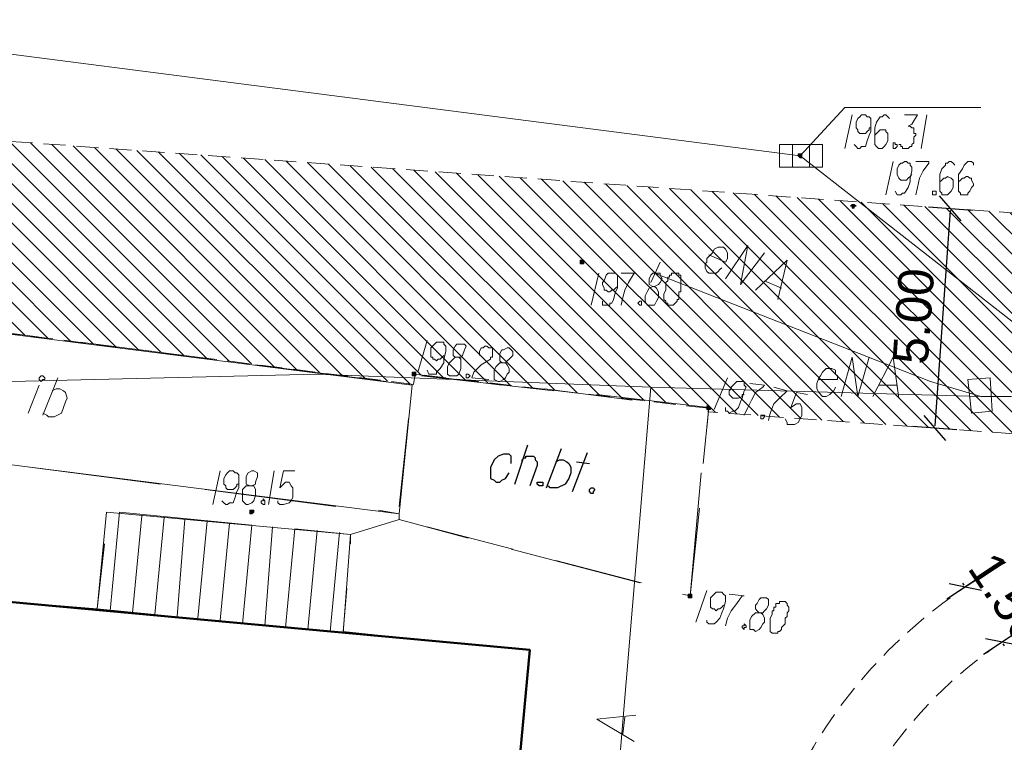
# Model space of a CAD drawing. Header units: metres. Extents: x 7431553 to 7432401, y 5544342 to 5544539.
# Tile 23 of 180: x 7432119 to 7432141, y 5544404 to 5544420. Entities that reach past the tile are written whole.
import ezdxf

# ---------------------------------------------------------------- set-up
doc = ezdxf.new("R2010")
doc.units = ezdxf.units.M
doc.header["$MEASUREMENT"] = 0
doc.linetypes.add('BG-PR90-PB-PZT-PZT01_2026_04_14$0$( Dashed )', pattern=[0.75, 0.5, -0.25])
for name, color, linetype, lineweight in [('BG-PR90-PB-PZT-PZT01_2026_04_14$0$D_obrzeze_5cm', 200, 'Continuous', 13), ('BG-PR90-PB-PZT-PZT01_2026_04_14$0$MAPA DCP', 7, 'Continuous', 0), ('PRIMETECH_XREF', 7, 'Continuous', 5)]:
    doc.layers.add(name, color=color, linetype=linetype, lineweight=lineweight)
doc.layers.add('BG-PR90-PB-PZT-PZT01_2026_04_14$0$Z-wymiarowanie', color=43, linetype='Continuous')
doc.layers.add('BG-PR90-PB-PZT-PZT01_2026_04_14$0$Z_szraf drogi', color=251, linetype='Continuous')
doc.styles.add('BG-PR90-PB-PZT-PZT01_2026_04_14$0$Arial', font='arial.ttf')
doc.dimstyles.new('BG-PR90-PB-PZT-PZT01_2026_04_14$0$1-500', dxfattribs={"dimtxt": 0.8, "dimasz": 0.05, "dimexe": 0.009, "dimexo": 0.003125, "dimgap": 0.25, "dimtad": 1, "dimzin": 0, "dimdsep": 46, "dimtxsty": 'BG-PR90-PB-PZT-PZT01_2026_04_14$0$Arial', "dimblk1": 'BG-PR90-PB-PZT-PZT01_2026_04_14$0$ST', "dimblk2": 'BG-PR90-PB-PZT-PZT01_2026_04_14$0$ST', "dimsah": 1, "dimcen": 0, "dimse1": 1, "dimse2": 1, "dimclrd": 256, "dimclre": 256, "dimclrt": 256, "dimadec": 0, "dimazin": 0, "dimtfac": 1, "dimtdec": 0, "dimtix": 1, "dimtofl": 0, "dimtmove": 2, "dimatfit": 3, "dimldrblk": 'BG-PR90-PB-PZT-PZT01_2026_04_14$0$ST', "dimfxl": 1, "dimtolj": 1, "dimtzin": 0, "dimlwd": -1, "dimlwe": -1, "dimarcsym": 0})

# ---------------------------------------------------------------- blocks, each defined once
blk = doc.blocks.new('BG-PR90-PB-PZT-PZT01_2026_04_14$0$Naddrwiną2025_v2klauzulap')
at = {"layer": 'BG-PR90-PB-PZT-PZT01_2026_04_14$0$MAPA DCP', "linetype": 'Continuous', "lineweight": 0, "transparency": 33554559}
for points in [[(7431746.334, 5544551.944), (7431746.334, 5544551.944), (7431746.334, 5544551.986), (7431746.376, 5544551.986), (7431746.376, 5544551.986), (7431746.376, 5544551.986), (7431746.376, 5544552.028), (7431746.376, 5544552.028), (7431746.376, 5544552.028), (7431746.376, 5544552.028), (7431746.334, 5544552.028), (7431746.334, 5544552.071), (7431746.334, 5544552.071), (7431746.334, 5544552.071), (7431746.292, 5544552.028), (7431746.292, 5544552.028), (7431746.292, 5544552.028), (7431746.292, 5544552.028), (7431746.292, 5544552.028), (7431746.292, 5544551.986), (7431746.292, 5544551.986), (7431746.292, 5544551.986), (7431746.292, 5544551.986)], [(7431750.906, 5544548.684), (7431750.948, 5544548.684), (7431750.948, 5544548.684), (7431750.948, 5544548.684), (7431750.948, 5544548.684), (7431750.948, 5544548.684), (7431750.948, 5544548.726), (7431750.948, 5544548.726), (7431750.948, 5544548.726), (7431750.948, 5544548.726), (7431750.948, 5544548.726), (7431750.948, 5544548.769), (7431750.906, 5544548.769), (7431750.906, 5544548.769), (7431750.906, 5544548.726), (7431750.906, 5544548.726), (7431750.864, 5544548.726), (7431750.864, 5544548.726), (7431750.864, 5544548.726), (7431750.864, 5544548.684), (7431750.864, 5544548.684)], [(7431755.182, 5544548.261), (7431755.182, 5544548.261), (7431755.224, 5544548.261), (7431755.224, 5544548.261), (7431755.224, 5544548.303), (7431755.224, 5544548.303), (7431755.224, 5544548.303), (7431755.224, 5544548.303), (7431755.224, 5544548.345), (7431755.224, 5544548.345), (7431755.224, 5544548.345), (7431755.182, 5544548.345), (7431755.182, 5544548.345), (7431755.182, 5544548.345), (7431755.139, 5544548.345), (7431755.139, 5544548.345), (7431755.139, 5544548.345), (7431755.139, 5544548.303), (7431755.139, 5544548.303), (7431755.139, 5544548.303), (7431755.139, 5544548.303), (7431755.139, 5544548.261), (7431755.139, 5544548.261)], [(7431747.604, 5544545.805), (7431747.646, 5544545.805), (7431747.646, 5544545.805), (7431747.646, 5544545.805), (7431747.646, 5544545.805), (7431747.646, 5544545.848), (7431747.646, 5544545.848), (7431747.646, 5544545.848), (7431747.646, 5544545.89), (7431747.646, 5544545.89), (7431747.646, 5544545.89), (7431747.646, 5544545.89), (7431747.604, 5544545.89), (7431747.604, 5544545.89), (7431747.604, 5544545.89), (7431747.604, 5544545.89), (7431747.562, 5544545.89), (7431747.562, 5544545.848), (7431747.562, 5544545.848), (7431747.562, 5544545.848), (7431747.562, 5544545.805)], [(7431750.144, 5544541.995), (7431750.144, 5544541.995), (7431750.186, 5544541.995), (7431750.186, 5544541.995), (7431750.186, 5544542.038), (7431750.186, 5544542.038), (7431750.186, 5544542.038), (7431750.186, 5544542.08), (7431750.186, 5544542.08), (7431750.186, 5544542.08), (7431750.186, 5544542.08), (7431750.144, 5544542.08), (7431750.144, 5544542.08), (7431750.144, 5544542.08), (7431750.144, 5544542.08), (7431750.102, 5544542.08), (7431750.102, 5544542.08), (7431750.102, 5544542.08), (7431750.102, 5544542.038), (7431750.102, 5544542.038), (7431750.102, 5544542.038), (7431750.102, 5544541.995)], [(7431753.277, 5544538.312), (7431753.277, 5544538.312), (7431753.277, 5544538.312), (7431753.319, 5544538.312), (7431753.319, 5544538.312), (7431753.319, 5544538.312), (7431753.319, 5544538.355), (7431753.319, 5544538.355), (7431753.319, 5544538.355), (7431753.319, 5544538.355), (7431753.277, 5544538.397), (7431753.277, 5544538.397), (7431753.277, 5544538.397), (7431753.277, 5544538.397), (7431753.234, 5544538.397), (7431753.234, 5544538.355), (7431753.234, 5544538.355), (7431753.234, 5544538.355), (7431753.234, 5544538.355), (7431753.234, 5544538.312), (7431753.234, 5544538.312), (7431753.234, 5544538.312), (7431753.234, 5544538.312)]]:
    blk.add_hatch(color=256, dxfattribs=at).paths.add_polyline_path(points)
at = {"layer": 'BG-PR90-PB-PZT-PZT01_2026_04_14$0$MAPA DCP', "linetype": 'Continuous', "lineweight": 0, "true_color": 0x9a3300, "transparency": 33554559}
blk.add_hatch(color=24, dxfattribs=at).paths.add_polyline_path([(7431745.191, 5544550.758), (7431745.191, 5544550.758), (7431745.191, 5544550.758), (7431745.233, 5544550.801), (7431745.233, 5544550.801), (7431745.233, 5544550.801), (7431745.233, 5544550.801), (7431745.233, 5544550.843), (7431745.233, 5544550.843), (7431745.233, 5544550.843), (7431745.191, 5544550.843), (7431745.191, 5544550.843), (7431745.191, 5544550.843), (7431745.149, 5544550.843), (7431745.149, 5544550.843), (7431745.149, 5544550.843), (7431745.149, 5544550.843), (7431745.149, 5544550.843), (7431745.149, 5544550.801), (7431745.149, 5544550.801), (7431745.149, 5544550.801), (7431745.149, 5544550.801), (7431745.149, 5544550.758), (7431745.149, 5544550.758), (7431745.149, 5544550.758)])
at = {"layer": 'BG-PR90-PB-PZT-PZT01_2026_04_14$0$MAPA DCP', "color": 1, "linetype": 'Continuous', "lineweight": 18, "transparency": 33554687}
for points in [[(7431750.652, 5544554.907), (7431750.652, 5544555.584), (7431749.17, 5544567.48), (7431749.551, 5544573.576)], [(7431750.652, 5544554.907), (7431750.313, 5544553.764), (7431747.858, 5544547.499)], [(7431750.44, 5544547.414), (7431750.652, 5544554.907)], [(7431750.652, 5544552.452), (7431749.763, 5544552.917), (7431750.694, 5544553.044)], [(7431750.398, 5544552.579), (7431750.398, 5544553.002)], [(7431750.652, 5544551.732), (7431749.763, 5544551.986), (7431750.652, 5544552.113), (7431749.763, 5544552.367)], [(7431750.271, 5544551.224), (7431750.271, 5544551.647), (7431750.186, 5544551.647), (7431750.144, 5544551.605), (7431750.059, 5544551.605), (7431750.017, 5544551.52), (7431750.017, 5544551.478), (7431750.017, 5544551.393), (7431750.059, 5544551.351), (7431750.102, 5544551.309), (7431750.186, 5544551.266), (7431750.229, 5544551.224), (7431750.356, 5544551.182), (7431750.44, 5544551.182), (7431750.483, 5544551.182), (7431750.567, 5544551.224), (7431750.652, 5544551.309), (7431750.652, 5544551.351), (7431750.652, 5544551.393), (7431750.61, 5544551.478), (7431750.567, 5544551.52), (7431750.525, 5544551.563), (7431750.44, 5544551.605)], [(7431748.239, 5544549.785), (7431747.562, 5544550.504), (7431748.451, 5544550.293)], [(7431748.027, 5544549.996), (7431748.197, 5544550.377)], [(7431747.985, 5544549.107), (7431747.223, 5544549.615), (7431748.112, 5544549.446), (7431747.392, 5544549.996)], [(7431747.435, 5544548.726), (7431747.604, 5544549.107), (7431747.519, 5544549.15), (7431747.392, 5544549.15), (7431747.308, 5544549.107), (7431747.265, 5544549.065), (7431747.265, 5544549.023), (7431747.265, 5544548.938), (7431747.308, 5544548.853), (7431747.392, 5544548.811), (7431747.435, 5544548.769), (7431747.519, 5544548.684), (7431747.604, 5544548.684), (7431747.646, 5544548.642), (7431747.731, 5544548.642), (7431747.816, 5544548.684), (7431747.858, 5544548.726), (7431747.858, 5544548.769), (7431747.858, 5544548.896), (7431747.816, 5544548.938), (7431747.773, 5544548.98), (7431747.731, 5544549.023)], [(7431763.606, 5544511.304), (7431750.483, 5544525.951), (7431750.144, 5544539.836), (7431750.44, 5544547.414)], [(7431750.44, 5544547.414), (7431767.077, 5544546.017), (7431766.569, 5544543.689)], [(7431758.484, 5544547.033), (7431757.976, 5544546.186), (7431757.891, 5544547.075)], [(7431758.314, 5544546.779), (7431757.933, 5544546.821)]]:
    blk.add_lwpolyline(points, dxfattribs=at)
at = {"layer": 'BG-PR90-PB-PZT-PZT01_2026_04_14$0$MAPA DCP', "color": 24, "linetype": 'Continuous', "lineweight": 18, "true_color": 0x9a3300, "transparency": 33554687}
for points in [[(7431751.88, 5544571.121), (7431751.837, 5544559.31), (7431745.191, 5544550.801), (7431741.127, 5544519.305)], [(7431745.191, 5544550.801), (7431744.09, 5544551.817), (7431744.09, 5544554.907)], [(7431745.445, 5544551.012), (7431744.937, 5544551.012)], [(7431745.445, 5544550.631), (7431744.937, 5544550.631)]]:
    blk.add_lwpolyline(points, dxfattribs=at)
at = {"layer": 'BG-PR90-PB-PZT-PZT01_2026_04_14$0$MAPA DCP', "color": 1, "linetype": 'Continuous', "lineweight": 18, "transparency": 33554687}
blk.add_lwpolyline([(7431751.033, 5544554.695), (7431750.271, 5544554.611), (7431750.229, 5544555.119), (7431750.991, 5544555.161)], close=True, dxfattribs=at)
at = {"layer": 'BG-PR90-PB-PZT-PZT01_2026_04_14$0$MAPA DCP', "linetype": 'Continuous', "lineweight": 9, "transparency": 33554687}
for points in [[(7431745.403, 5544554.738), (7431745.36, 5544554.738), (7431745.318, 5544554.695), (7431745.318, 5544554.611), (7431745.36, 5544554.568), (7431745.403, 5544554.526), (7431745.487, 5544554.484), (7431745.614, 5544554.399), (7431745.699, 5544554.399), (7431745.868, 5544554.399), (7431745.953, 5544554.399), (7431745.995, 5544554.399), (7431746.038, 5544554.441), (7431746.08, 5544554.441), (7431746.08, 5544554.484), (7431746.08, 5544554.568), (7431746.08, 5544554.611), (7431746.038, 5544554.611), (7431745.995, 5544554.653), (7431745.911, 5544554.695), (7431745.868, 5544554.738), (7431745.826, 5544554.738), (7431745.741, 5544554.695), (7431745.699, 5544554.695), (7431745.699, 5544554.653), (7431745.657, 5544554.611), (7431745.657, 5544554.568), (7431745.699, 5544554.526), (7431745.699, 5544554.484), (7431745.741, 5544554.441), (7431745.784, 5544554.399)], [(7431745.403, 5544554.314), (7431745.36, 5544554.272), (7431745.318, 5544554.23), (7431745.318, 5544554.187), (7431745.36, 5544554.145), (7431745.36, 5544554.103), (7431745.403, 5544554.103), (7431745.487, 5544554.018), (7431745.614, 5544553.976), (7431745.699, 5544553.976), (7431745.868, 5544553.976), (7431745.953, 5544553.976), (7431745.995, 5544553.976), (7431746.038, 5544554.018), (7431746.08, 5544554.018), (7431746.08, 5544554.06), (7431746.08, 5544554.103), (7431746.08, 5544554.145), (7431746.038, 5544554.187), (7431745.995, 5544554.23), (7431745.911, 5544554.272), (7431745.868, 5544554.272), (7431745.826, 5544554.272), (7431745.741, 5544554.272), (7431745.699, 5544554.23), (7431745.657, 5544554.145), (7431745.699, 5544554.103), (7431745.699, 5544554.06), (7431745.741, 5544554.018), (7431745.784, 5544553.976)], [(7431745.318, 5544553.425), (7431745.318, 5544553.722), (7431745.36, 5544553.722), (7431745.53, 5544553.595), (7431745.699, 5544553.51), (7431745.911, 5544553.468), (7431746.08, 5544553.425)], [(7431745.995, 5544552.96), (7431746.08, 5544553.002), (7431746.08, 5544553.087), (7431746.038, 5544553.129), (7431746.038, 5544553.171), (7431745.911, 5544553.256), (7431745.784, 5544553.298), (7431745.699, 5544553.298), (7431745.53, 5544553.341), (7431745.445, 5544553.341), (7431745.403, 5544553.298), (7431745.36, 5544553.298), (7431745.36, 5544553.256), (7431745.318, 5544553.214), (7431745.318, 5544553.171), (7431745.36, 5544553.129), (7431745.36, 5544553.087), (7431745.403, 5544553.044), (7431745.487, 5544553.002), (7431745.572, 5544553.002), (7431745.614, 5544553.002), (7431745.699, 5544553.044), (7431745.741, 5544553.087), (7431745.741, 5544553.129), (7431745.741, 5544553.171), (7431745.741, 5544553.214), (7431745.699, 5544553.256), (7431745.657, 5544553.298), (7431745.614, 5544553.341)], [(7431745.318, 5544552.917), (7431746.08, 5544552.748)], [(7431750.61, 5544550.97), (7431750.567, 5544550.716), (7431750.906, 5544550.589), (7431750.821, 5544550.716), (7431750.821, 5544550.801), (7431750.906, 5544550.843), (7431750.948, 5544550.843), (7431751.075, 5544550.843), (7431751.16, 5544550.801), (7431751.245, 5544550.758), (7431751.287, 5544550.674), (7431751.287, 5544550.589), (7431751.287, 5544550.504), (7431751.245, 5544550.504), (7431751.16, 5544550.462)], [(7431750.44, 5544550.208), (7431750.525, 5544550.504), (7431750.694, 5544550.335), (7431750.821, 5544550.208), (7431751.033, 5544550.123), (7431751.202, 5544550.081)], [(7431755.563, 5544549.869), (7431755.563, 5544549.954), (7431755.52, 5544549.996), (7431755.478, 5544550.039), (7431755.393, 5544550.081), (7431755.309, 5544550.081), (7431755.266, 5544550.081), (7431755.224, 5544550.039), (7431755.224, 5544549.996), (7431755.224, 5544549.912), (7431755.266, 5544549.869), (7431755.351, 5544549.827), (7431755.393, 5544549.785), (7431755.478, 5544549.785), (7431755.52, 5544549.827), (7431755.563, 5544549.869), (7431755.563, 5544549.785), (7431755.647, 5544549.7), (7431755.732, 5544549.658), (7431755.859, 5544549.658), (7431755.944, 5544549.658), (7431755.944, 5544549.742), (7431755.986, 5544549.785), (7431755.944, 5544549.869), (7431755.901, 5544549.912), (7431755.817, 5544549.954), (7431755.774, 5544549.996), (7431755.69, 5544549.996), (7431755.605, 5544549.954), (7431755.563, 5544549.912)], [(7431750.356, 5544549.658), (7431750.398, 5544549.996), (7431750.44, 5544549.954), (7431750.567, 5544549.785), (7431750.737, 5544549.7), (7431750.906, 5544549.615), (7431751.075, 5544549.531)], [(7431750.906, 5544549.107), (7431750.991, 5544549.107), (7431750.991, 5544549.15), (7431751.033, 5544549.192), (7431750.991, 5544549.277), (7431750.991, 5544549.319), (7431750.906, 5544549.404), (7431750.779, 5544549.446), (7431750.694, 5544549.488), (7431750.525, 5544549.531), (7431750.44, 5544549.573), (7431750.398, 5544549.531), (7431750.356, 5544549.531), (7431750.313, 5544549.531), (7431750.313, 5544549.488), (7431750.313, 5544549.446), (7431750.313, 5544549.361), (7431750.356, 5544549.319), (7431750.44, 5544549.234), (7431750.483, 5544549.234), (7431750.525, 5544549.192), (7431750.61, 5544549.192), (7431750.652, 5544549.234), (7431750.694, 5544549.277), (7431750.694, 5544549.319), (7431750.694, 5544549.361), (7431750.694, 5544549.404), (7431750.652, 5544549.488), (7431750.61, 5544549.488), (7431750.61, 5544549.531)], [(7431755.139, 5544549.192), (7431755.182, 5544549.531), (7431755.182, 5544549.488), (7431755.351, 5544549.361), (7431755.52, 5544549.234), (7431755.69, 5544549.15), (7431755.859, 5544549.107)], [(7431750.229, 5544549.15), (7431750.948, 5544548.853)], [(7431755.732, 5544548.684), (7431755.774, 5544548.684), (7431755.817, 5544548.726), (7431755.817, 5544548.853), (7431755.774, 5544548.896), (7431755.69, 5544548.98), (7431755.563, 5544549.023), (7431755.478, 5544549.065), (7431755.309, 5544549.107), (7431755.224, 5544549.107), (7431755.182, 5544549.107), (7431755.139, 5544549.065), (7431755.097, 5544549.023), (7431755.097, 5544548.98), (7431755.097, 5544548.938), (7431755.097, 5544548.896), (7431755.139, 5544548.853), (7431755.224, 5544548.769), (7431755.309, 5544548.769), (7431755.351, 5544548.769), (7431755.393, 5544548.769), (7431755.436, 5544548.769), (7431755.478, 5544548.811), (7431755.478, 5544548.853), (7431755.52, 5544548.896), (7431755.478, 5544548.938), (7431755.478, 5544548.98), (7431755.436, 5544549.023), (7431755.393, 5544549.065)], [(7431755.055, 5544548.684), (7431755.774, 5544548.43)], [(7431748.154, 5544547.456), (7431748.154, 5544547.499), (7431748.112, 5544547.583), (7431748.07, 5544547.626), (7431747.985, 5544547.668), (7431747.9, 5544547.626), (7431747.858, 5544547.626), (7431747.858, 5544547.541), (7431747.858, 5544547.499), (7431747.858, 5544547.456), (7431747.9, 5544547.414), (7431747.985, 5544547.372), (7431748.027, 5544547.372), (7431748.112, 5544547.372), (7431748.154, 5544547.456), (7431748.197, 5544547.372), (7431748.281, 5544547.329), (7431748.366, 5544547.287), (7431748.408, 5544547.287), (7431748.493, 5544547.287), (7431748.578, 5544547.329), (7431748.578, 5544547.372), (7431748.578, 5544547.414), (7431748.578, 5544547.499), (7431748.493, 5544547.541), (7431748.408, 5544547.583), (7431748.366, 5544547.583), (7431748.281, 5544547.583), (7431748.197, 5544547.541), (7431748.154, 5544547.499)], [(7431747.858, 5544546.737), (7431747.858, 5544547.075), (7431747.858, 5544547.033), (7431748.07, 5544546.906), (7431748.239, 5544546.821), (7431748.408, 5544546.779), (7431748.578, 5544546.737)], [(7431748.493, 5544546.313), (7431748.578, 5544546.313), (7431748.578, 5544546.483), (7431748.535, 5544546.483), (7431748.535, 5544546.525), (7431748.451, 5544546.567), (7431748.281, 5544546.61), (7431748.197, 5544546.652), (7431748.027, 5544546.652), (7431747.943, 5544546.652), (7431747.9, 5544546.652), (7431747.858, 5544546.61), (7431747.858, 5544546.567), (7431747.858, 5544546.483), (7431747.858, 5544546.44), (7431747.9, 5544546.398), (7431748.027, 5544546.356), (7431748.07, 5544546.313), (7431748.112, 5544546.313), (7431748.197, 5544546.356), (7431748.239, 5544546.356), (7431748.239, 5544546.398), (7431748.281, 5544546.44), (7431748.281, 5544546.483), (7431748.239, 5544546.525), (7431748.239, 5544546.567), (7431748.197, 5544546.61), (7431748.154, 5544546.652), (7431748.112, 5544546.652)], [(7431747.858, 5544546.229), (7431748.578, 5544546.059)], [(7431749.89, 5544544.027), (7431749.89, 5544544.112), (7431749.848, 5544544.154), (7431749.805, 5544544.197), (7431749.721, 5544544.281), (7431749.636, 5544544.281), (7431749.594, 5544544.239), (7431749.551, 5544544.197), (7431749.551, 5544544.154), (7431749.594, 5544544.07), (7431749.594, 5544544.027), (7431749.678, 5544543.985), (7431749.721, 5544543.985), (7431749.805, 5544543.985), (7431749.848, 5544543.985), (7431749.89, 5544544.027), (7431749.89, 5544543.985), (7431749.975, 5544543.9), (7431750.059, 5544543.858), (7431750.102, 5544543.858), (7431750.186, 5544543.858), (7431750.271, 5544543.858), (7431750.313, 5544543.943), (7431750.313, 5544543.985), (7431750.271, 5544544.07), (7431750.229, 5544544.112), (7431750.144, 5544544.154), (7431750.102, 5544544.197), (7431750.017, 5544544.197), (7431749.932, 5544544.154), (7431749.89, 5544544.112)], [(7431749.721, 5544543.519), (7431749.636, 5544543.519), (7431749.551, 5544543.562), (7431749.551, 5544543.604), (7431749.509, 5544543.646), (7431749.509, 5544543.689), (7431749.551, 5544543.731), (7431749.551, 5544543.773), (7431749.551, 5544543.816), (7431749.594, 5544543.816), (7431749.636, 5544543.816), (7431749.678, 5544543.816), (7431749.721, 5544543.816), (7431749.763, 5544543.816), (7431749.763, 5544543.773), (7431749.805, 5544543.773), (7431749.932, 5544543.562), (7431750.102, 5544543.392), (7431750.229, 5544543.35), (7431750.271, 5544543.731)], [(7431749.763, 5544542.969), (7431749.763, 5544543.096), (7431749.721, 5544543.138), (7431749.594, 5544543.181), (7431749.509, 5544543.223), (7431749.467, 5544543.181), (7431749.467, 5544543.138), (7431749.467, 5544543.096), (7431749.467, 5544543.011), (7431749.509, 5544542.969), (7431749.594, 5544542.927), (7431749.678, 5544542.927), (7431749.721, 5544542.927), (7431749.763, 5544542.969), (7431749.805, 5544542.927), (7431749.89, 5544542.842), (7431749.975, 5544542.8), (7431750.102, 5544542.8), (7431750.144, 5544542.8), (7431750.186, 5544542.842), (7431750.186, 5544542.927), (7431750.186, 5544543.011), (7431750.144, 5544543.054), (7431750.017, 5544543.096), (7431749.975, 5544543.096), (7431749.89, 5544543.096), (7431749.805, 5544543.096), (7431749.763, 5544543.054)], [(7431750.059, 5544542.334), (7431750.144, 5544542.376), (7431750.144, 5544542.546), (7431750.102, 5544542.546), (7431750.017, 5544542.63), (7431749.89, 5544542.715), (7431749.805, 5544542.715), (7431749.636, 5544542.757), (7431749.551, 5544542.757), (7431749.509, 5544542.757), (7431749.467, 5544542.715), (7431749.424, 5544542.715), (7431749.424, 5544542.673), (7431749.424, 5544542.63), (7431749.424, 5544542.588), (7431749.424, 5544542.546), (7431749.467, 5544542.503), (7431749.551, 5544542.419), (7431749.636, 5544542.419), (7431749.678, 5544542.419), (7431749.763, 5544542.419), (7431749.763, 5544542.461), (7431749.805, 5544542.461), (7431749.805, 5544542.503), (7431749.848, 5544542.546), (7431749.805, 5544542.588), (7431749.805, 5544542.63), (7431749.763, 5544542.673), (7431749.721, 5544542.715)], [(7431749.382, 5544542.334), (7431750.102, 5544542.122)], [(7431752.345, 5544539.328), (7431752.345, 5544539.074), (7431752.726, 5544538.99), (7431752.599, 5544539.117), (7431752.599, 5544539.201), (7431752.684, 5544539.244), (7431752.726, 5544539.286), (7431752.811, 5544539.286), (7431752.938, 5544539.286), (7431753.023, 5544539.244), (7431753.065, 5544539.201), (7431753.107, 5544539.074), (7431753.107, 5544538.99), (7431753.065, 5544538.947), (7431753.023, 5544538.947)], [(7431752.345, 5544538.863), (7431753.107, 5544538.736)], [(7431752.684, 5544538.312), (7431752.684, 5544538.355), (7431752.642, 5544538.439), (7431752.599, 5544538.439), (7431752.472, 5544538.482), (7431752.388, 5544538.482), (7431752.345, 5544538.397), (7431752.345, 5544538.355), (7431752.388, 5544538.27), (7431752.472, 5544538.228), (7431752.515, 5544538.228), (7431752.599, 5544538.228), (7431752.642, 5544538.228), (7431752.684, 5544538.312), (7431752.684, 5544538.228), (7431752.769, 5544538.143), (7431752.896, 5544538.143), (7431753.023, 5544538.143), (7431753.065, 5544538.185), (7431753.107, 5544538.228), (7431753.107, 5544538.27), (7431753.065, 5544538.355), (7431753.023, 5544538.397), (7431752.896, 5544538.439), (7431752.769, 5544538.439), (7431752.684, 5544538.397), (7431752.684, 5544538.355)], [(7431753.023, 5544537.677), (7431753.065, 5544537.72), (7431753.107, 5544537.762), (7431753.107, 5544537.804), (7431753.065, 5544537.847), (7431753.065, 5544537.889), (7431753.065, 5544537.931), (7431752.938, 5544537.974), (7431752.811, 5544538.016), (7431752.726, 5544538.058), (7431752.557, 5544538.058), (7431752.472, 5544538.058), (7431752.43, 5544538.058), (7431752.388, 5544538.016), (7431752.388, 5544537.974), (7431752.345, 5544537.931), (7431752.345, 5544537.889), (7431752.345, 5544537.847), (7431752.388, 5544537.804), (7431752.43, 5544537.762), (7431752.515, 5544537.72), (7431752.557, 5544537.72), (7431752.642, 5544537.72), (7431752.684, 5544537.762), (7431752.726, 5544537.762), (7431752.769, 5544537.804), (7431752.769, 5544537.847), (7431752.769, 5544537.889), (7431752.769, 5544537.931), (7431752.726, 5544537.974), (7431752.684, 5544538.016), (7431752.642, 5544538.016), (7431752.642, 5544538.058)], [(7431752.345, 5544537.635), (7431753.107, 5544537.466)]]:
    blk.add_lwpolyline(points, dxfattribs=at)
for points in [[(7431745.995, 5544553.849), (7431745.995, 5544553.891), (7431746.08, 5544553.891), (7431746.08, 5544553.806), (7431746.038, 5544553.806), (7431745.995, 5544553.806)], [(7431755.309, 5544550.42), (7431755.309, 5544550.335), (7431755.351, 5544550.335), (7431755.351, 5544550.25), (7431755.393, 5544550.25), (7431755.436, 5544550.25), (7431755.436, 5544550.208), (7431755.478, 5544550.208), (7431755.52, 5544550.208), (7431755.52, 5544550.166), (7431755.605, 5544550.166), (7431755.69, 5544550.123), (7431755.732, 5544550.123), (7431755.817, 5544550.123), (7431755.859, 5544550.123), (7431755.901, 5544550.123), (7431755.944, 5544550.123), (7431755.986, 5544550.123), (7431756.028, 5544550.166), (7431756.028, 5544550.208), (7431756.028, 5544550.25), (7431756.028, 5544550.293), (7431755.986, 5544550.293), (7431755.986, 5544550.335), (7431755.944, 5544550.377), (7431755.901, 5544550.377), (7431755.859, 5544550.42), (7431755.817, 5544550.462), (7431755.774, 5544550.462), (7431755.732, 5544550.462), (7431755.69, 5544550.462), (7431755.647, 5544550.504), (7431755.605, 5544550.504), (7431755.563, 5544550.504), (7431755.52, 5544550.547), (7431755.478, 5544550.547), (7431755.436, 5544550.547), (7431755.393, 5544550.504), (7431755.351, 5544550.504), (7431755.309, 5544550.462)], [(7431751.075, 5544549.954), (7431751.075, 5544549.996), (7431751.118, 5544549.996), (7431751.16, 5544549.954), (7431751.16, 5544549.912), (7431751.118, 5544549.912), (7431751.075, 5544549.912)], [(7431755.817, 5544549.531), (7431755.859, 5544549.573), (7431755.901, 5544549.573), (7431755.901, 5544549.531), (7431755.944, 5544549.531), (7431755.901, 5544549.488), (7431755.859, 5544549.488), (7431755.859, 5544549.531)], [(7431747.858, 5544547.964), (7431747.858, 5544547.88), (7431747.9, 5544547.88), (7431747.9, 5544547.837), (7431747.943, 5544547.837), (7431747.943, 5544547.795), (7431747.985, 5544547.795), (7431748.027, 5544547.795), (7431748.07, 5544547.753), (7431748.112, 5544547.753), (7431748.154, 5544547.753), (7431748.239, 5544547.753), (7431748.324, 5544547.71), (7431748.408, 5544547.71), (7431748.451, 5544547.71), (7431748.493, 5544547.753), (7431748.535, 5544547.753), (7431748.535, 5544547.795), (7431748.578, 5544547.795), (7431748.578, 5544547.837), (7431748.578, 5544547.88), (7431748.578, 5544547.922), (7431748.535, 5544547.964), (7431748.493, 5544548.007), (7431748.451, 5544548.007), (7431748.451, 5544548.049), (7431748.408, 5544548.049), (7431748.366, 5544548.049), (7431748.324, 5544548.049), (7431748.281, 5544548.049), (7431748.281, 5544548.091), (7431748.239, 5544548.091), (7431748.197, 5544548.091), (7431748.154, 5544548.091), (7431748.112, 5544548.091), (7431748.07, 5544548.091), (7431748.027, 5544548.091), (7431747.985, 5544548.091), (7431747.943, 5544548.091), (7431747.9, 5544548.091), (7431747.9, 5544548.049), (7431747.858, 5544548.049), (7431747.858, 5544548.007)], [(7431748.493, 5544547.16), (7431748.493, 5544547.202), (7431748.578, 5544547.202), (7431748.578, 5544547.16), (7431748.535, 5544547.118)], [(7431750.144, 5544543.265), (7431750.186, 5544543.308), (7431750.229, 5544543.265), (7431750.229, 5544543.223), (7431750.186, 5544543.223), (7431750.144, 5544543.223)], [(7431752.98, 5544538.609), (7431753.023, 5544538.651), (7431753.107, 5544538.651), (7431753.107, 5544538.609), (7431753.065, 5544538.566), (7431753.023, 5544538.566), (7431753.023, 5544538.609)]]:
    blk.add_lwpolyline(points, close=True, dxfattribs=at)
at = {"layer": 'BG-PR90-PB-PZT-PZT01_2026_04_14$0$MAPA DCP', "color": 24, "linetype": 'Continuous', "lineweight": 9, "true_color": 0x9a3300, "transparency": 33554687}
for points in [[(7431744.26, 5544553.679), (7431745.022, 5544553.552)], [(7431744.26, 5544553.171), (7431744.26, 5544553.468), (7431744.471, 5544553.341), (7431744.514, 5544553.256), (7431744.514, 5544553.298), (7431744.556, 5544553.341), (7431744.556, 5544553.383), (7431744.598, 5544553.383), (7431744.641, 5544553.383), (7431744.683, 5544553.383), (7431744.683, 5544553.425), (7431744.725, 5544553.425), (7431744.768, 5544553.383), (7431744.81, 5544553.383), (7431744.852, 5544553.383), (7431744.895, 5544553.383), (7431744.937, 5544553.341), (7431744.979, 5544553.341), (7431744.979, 5544553.298), (7431745.022, 5544553.256), (7431745.022, 5544553.214), (7431745.022, 5544553.171), (7431745.022, 5544553.129), (7431744.979, 5544553.129), (7431744.979, 5544553.087), (7431744.937, 5544553.087), (7431744.937, 5544553.044)], [(7431744.344, 5544552.833), (7431744.302, 5544552.79), (7431744.26, 5544552.748), (7431744.26, 5544552.706), (7431744.302, 5544552.663), (7431744.302, 5544552.621), (7431744.429, 5544552.536), (7431744.556, 5544552.494), (7431744.641, 5544552.494), (7431744.81, 5544552.494), (7431744.895, 5544552.494), (7431744.937, 5544552.494), (7431744.979, 5544552.536), (7431745.022, 5544552.579), (7431745.022, 5544552.621), (7431745.022, 5544552.663), (7431744.979, 5544552.706), (7431744.937, 5544552.748), (7431744.852, 5544552.79), (7431744.81, 5544552.79), (7431744.725, 5544552.79), (7431744.683, 5544552.79), (7431744.641, 5544552.748), (7431744.598, 5544552.748), (7431744.598, 5544552.706), (7431744.598, 5544552.663), (7431744.598, 5544552.621), (7431744.641, 5544552.579), (7431744.683, 5544552.536), (7431744.725, 5544552.494)], [(7431744.937, 5544552.028), (7431744.979, 5544552.071), (7431745.022, 5544552.113), (7431745.022, 5544552.155), (7431744.979, 5544552.198), (7431744.979, 5544552.24), (7431744.979, 5544552.282), (7431744.852, 5544552.325), (7431744.725, 5544552.367), (7431744.641, 5544552.409), (7431744.471, 5544552.409), (7431744.387, 5544552.409), (7431744.344, 5544552.409), (7431744.302, 5544552.367), (7431744.302, 5544552.325), (7431744.26, 5544552.282), (7431744.26, 5544552.24), (7431744.26, 5544552.198), (7431744.302, 5544552.155), (7431744.344, 5544552.113), (7431744.429, 5544552.071), (7431744.471, 5544552.071), (7431744.556, 5544552.071), (7431744.598, 5544552.113), (7431744.641, 5544552.113), (7431744.683, 5544552.155), (7431744.683, 5544552.198), (7431744.683, 5544552.24), (7431744.683, 5544552.282), (7431744.641, 5544552.325), (7431744.598, 5544552.367), (7431744.556, 5544552.367), (7431744.556, 5544552.409)], [(7431744.26, 5544551.986), (7431745.022, 5544551.817)]]:
    blk.add_lwpolyline(points, dxfattribs=at)
blk.add_lwpolyline([(7431744.895, 5544552.917), (7431744.895, 5544552.96), (7431744.937, 5544552.96), (7431744.937, 5544553.002), (7431744.979, 5544553.002), (7431745.022, 5544552.96), (7431745.022, 5544552.917), (7431744.979, 5544552.917), (7431744.937, 5544552.917)], close=True, dxfattribs=at)
at = {"layer": 'BG-PR90-PB-PZT-PZT01_2026_04_14$0$MAPA DCP', "linetype": 'Continuous', "lineweight": 0, "transparency": 33554687}
for points in [[(7431746.334, 5544551.944), (7431746.334, 5544551.944), (7431746.334, 5544551.986), (7431746.376, 5544551.986), (7431746.376, 5544551.986), (7431746.376, 5544551.986), (7431746.376, 5544552.028), (7431746.376, 5544552.028), (7431746.376, 5544552.028), (7431746.376, 5544552.028), (7431746.334, 5544552.028), (7431746.334, 5544552.071), (7431746.334, 5544552.071), (7431746.334, 5544552.071), (7431746.292, 5544552.028), (7431746.292, 5544552.028), (7431746.292, 5544552.028), (7431746.292, 5544552.028), (7431746.292, 5544552.028), (7431746.292, 5544551.986), (7431746.292, 5544551.986), (7431746.292, 5544551.986), (7431746.292, 5544551.986)], [(7431750.906, 5544548.684), (7431750.948, 5544548.684), (7431750.948, 5544548.684), (7431750.948, 5544548.684), (7431750.948, 5544548.684), (7431750.948, 5544548.684), (7431750.948, 5544548.726), (7431750.948, 5544548.726), (7431750.948, 5544548.726), (7431750.948, 5544548.726), (7431750.948, 5544548.726), (7431750.948, 5544548.769), (7431750.906, 5544548.769), (7431750.906, 5544548.769), (7431750.906, 5544548.726), (7431750.906, 5544548.726), (7431750.864, 5544548.726), (7431750.864, 5544548.726), (7431750.864, 5544548.726), (7431750.864, 5544548.684), (7431750.864, 5544548.684), (7431750.906, 5544548.684), (7431750.906, 5544548.684)], [(7431755.182, 5544548.261), (7431755.182, 5544548.261), (7431755.224, 5544548.261), (7431755.224, 5544548.261), (7431755.224, 5544548.303), (7431755.224, 5544548.303), (7431755.224, 5544548.303), (7431755.224, 5544548.303), (7431755.224, 5544548.345), (7431755.224, 5544548.345), (7431755.224, 5544548.345), (7431755.182, 5544548.345), (7431755.182, 5544548.345), (7431755.182, 5544548.345), (7431755.139, 5544548.345), (7431755.139, 5544548.345), (7431755.139, 5544548.345), (7431755.139, 5544548.303), (7431755.139, 5544548.303), (7431755.139, 5544548.303), (7431755.139, 5544548.303), (7431755.139, 5544548.261), (7431755.139, 5544548.261)], [(7431747.604, 5544545.805), (7431747.646, 5544545.805), (7431747.646, 5544545.805), (7431747.646, 5544545.805), (7431747.646, 5544545.805), (7431747.646, 5544545.848), (7431747.646, 5544545.848), (7431747.646, 5544545.848), (7431747.646, 5544545.89), (7431747.646, 5544545.89), (7431747.646, 5544545.89), (7431747.646, 5544545.89), (7431747.604, 5544545.89), (7431747.604, 5544545.89), (7431747.604, 5544545.89), (7431747.604, 5544545.89), (7431747.562, 5544545.89), (7431747.562, 5544545.848), (7431747.562, 5544545.848), (7431747.562, 5544545.848), (7431747.562, 5544545.805), (7431747.604, 5544545.805), (7431747.604, 5544545.805)], [(7431750.144, 5544541.995), (7431750.144, 5544541.995), (7431750.186, 5544541.995), (7431750.186, 5544541.995), (7431750.186, 5544542.038), (7431750.186, 5544542.038), (7431750.186, 5544542.038), (7431750.186, 5544542.08), (7431750.186, 5544542.08), (7431750.186, 5544542.08), (7431750.186, 5544542.08), (7431750.144, 5544542.08), (7431750.144, 5544542.08), (7431750.144, 5544542.08), (7431750.144, 5544542.08), (7431750.102, 5544542.08), (7431750.102, 5544542.08), (7431750.102, 5544542.08), (7431750.102, 5544542.038), (7431750.102, 5544542.038), (7431750.102, 5544542.038), (7431750.102, 5544541.995), (7431750.144, 5544541.995)], [(7431753.277, 5544538.312), (7431753.277, 5544538.312), (7431753.277, 5544538.312), (7431753.319, 5544538.312), (7431753.319, 5544538.312), (7431753.319, 5544538.312), (7431753.319, 5544538.355), (7431753.319, 5544538.355), (7431753.319, 5544538.355), (7431753.319, 5544538.355), (7431753.277, 5544538.397), (7431753.277, 5544538.397), (7431753.277, 5544538.397), (7431753.277, 5544538.397), (7431753.234, 5544538.397), (7431753.234, 5544538.355), (7431753.234, 5544538.355), (7431753.234, 5544538.355), (7431753.234, 5544538.355), (7431753.234, 5544538.312), (7431753.234, 5544538.312), (7431753.234, 5544538.312), (7431753.234, 5544538.312)]]:
    blk.add_lwpolyline(points, close=True, dxfattribs=at)
at = {"layer": 'BG-PR90-PB-PZT-PZT01_2026_04_14$0$MAPA DCP', "color": 24, "linetype": 'Continuous', "lineweight": 18, "true_color": 0x9a3300, "transparency": 33554687}
blk.add_lwpolyline([(7431745.445, 5544551.309), (7431745.445, 5544550.335), (7431744.937, 5544550.335), (7431744.937, 5544551.309)], close=True, dxfattribs=at)
at = {"layer": 'BG-PR90-PB-PZT-PZT01_2026_04_14$0$MAPA DCP', "color": 24, "linetype": 'Continuous', "lineweight": 0, "true_color": 0x9a3300, "transparency": 33554687}
blk.add_lwpolyline([(7431745.191, 5544550.758), (7431745.191, 5544550.758), (7431745.191, 5544550.758), (7431745.233, 5544550.801), (7431745.233, 5544550.801), (7431745.233, 5544550.801), (7431745.233, 5544550.801), (7431745.233, 5544550.843), (7431745.233, 5544550.843), (7431745.233, 5544550.843), (7431745.191, 5544550.843), (7431745.191, 5544550.843), (7431745.191, 5544550.843), (7431745.149, 5544550.843), (7431745.149, 5544550.843), (7431745.149, 5544550.843), (7431745.149, 5544550.843), (7431745.149, 5544550.843), (7431745.149, 5544550.801), (7431745.149, 5544550.801), (7431745.149, 5544550.801), (7431745.149, 5544550.801), (7431745.149, 5544550.758), (7431745.149, 5544550.758)], close=True, dxfattribs=at)
at = {"layer": 'BG-PR90-PB-PZT-PZT01_2026_04_14$0$MAPA DCP', "linetype": 'Continuous', "lineweight": 18, "transparency": 33554687}
for points in [[(7431751.372, 5544548.684), (7431750.906, 5544548.726), (7431750.61, 5544546.186)], [(7431752.176, 5544548.599), (7431750.906, 5544548.726), (7431750.821, 5544548.007)], [(7431755.139, 5544548.134), (7431755.182, 5544548.303), (7431752.388, 5544548.557)], [(7431755.182, 5544548.303), (7431753.192, 5544548.515)], [(7431755.139, 5544548.134), (7431755.182, 5544548.303)], [(7431747.604, 5544547.626), (7431748.07, 5544547.414)], [(7431754.123, 5544544.239), (7431754.885, 5544547.16)], [(7431754.377, 5544545.255), (7431754.885, 5544547.202)], [(7431750.737, 5544546.991), (7431750.483, 5544545.001)], [(7431750.525, 5544545.213), (7431750.186, 5544542.207)], [(7431758.145, 5544544.493), (7431756.409, 5544544.662), (7431756.282, 5544543.435)], [(7431753.615, 5544542.334), (7431754.123, 5544544.281)], [(7431750.398, 5544544.027), (7431750.144, 5544542.038), (7431750.186, 5544542.038)], [(7431753.996, 5544540.598), (7431753.785, 5544540.598), (7431753.446, 5544541.699), (7431753.869, 5544543.265)], [(7431756.198, 5544542.419), (7431755.986, 5544540.429), (7431755.012, 5544540.514)], [(7431751.16, 5544541.911), (7431753.15, 5544541.699)], [(7431753.658, 5544539.328), (7431753.785, 5544540.598), (7431753.446, 5544541.699), (7431753.319, 5544541.699), (7431753.234, 5544541.233)], [(7431750.313, 5544541.403), (7431749.932, 5544538.439)], [(7431753.15, 5544540.26), (7431752.769, 5544537.296)], [(7431753.742, 5544540.344), (7431755.986, 5544540.133)], [(7431753.7, 5544539.836), (7431755.944, 5544539.625)], [(7431753.658, 5544539.328), (7431755.901, 5544539.117)], [(7431753.615, 5544538.82), (7431755.859, 5544538.651)], [(7431753.277, 5544535.349), (7431753.573, 5544538.355)], [(7431753.573, 5544538.355), (7431755.817, 5544538.143)], [(7431753.531, 5544537.847), (7431755.732, 5544537.635)], [(7431749.805, 5544537.466), (7431749.424, 5544534.46)], [(7431753.488, 5544537.339), (7431755.69, 5544537.127)], [(7431753.446, 5544536.831), (7431755.647, 5544536.661)], [(7431752.642, 5544536.28), (7431752.261, 5544533.317)], [(7431753.404, 5544536.365), (7431755.605, 5544536.153)], [(7431753.361, 5544535.857), (7431755.563, 5544535.645)], [(7431753.277, 5544535.349), (7431755.52, 5544535.137)], [(7431755.351, 5544533.359), (7431755.478, 5544534.841), (7431753.996, 5544535.01)], [(7431750.525, 5544533.825), (7431750.483, 5544533.91), (7431750.483, 5544533.994), (7431750.525, 5544534.079), (7431750.567, 5544534.121), (7431750.694, 5544534.164), (7431750.779, 5544534.121), (7431750.906, 5544534.079), (7431751.033, 5544534.037), (7431751.118, 5544533.867), (7431751.118, 5544533.74), (7431751.075, 5544533.698), (7431751.033, 5544533.613)], [(7431751.075, 5544533.613), (7431750.229, 5544533.952)], [(7431749.297, 5544533.486), (7431748.916, 5544530.523)], [(7431751.033, 5544533.275), (7431750.398, 5544533.529)]]:
    blk.add_lwpolyline(points, dxfattribs=at)
at = {"layer": 'BG-PR90-PB-PZT-PZT01_2026_04_14$0$MAPA DCP', "linetype": 'Continuous', "lineweight": 25, "transparency": 33554687}
for points in [[(7431752.134, 5544545.721), (7431752.176, 5544546.017)], [(7431752.811, 5544545.636), (7431751.922, 5544545.975)], [(7431752.134, 5544545.255), (7431752.091, 5544545.34), (7431752.091, 5544545.424), (7431752.134, 5544545.509), (7431752.176, 5544545.551), (7431752.261, 5544545.594), (7431752.388, 5544545.594), (7431752.515, 5544545.551), (7431752.642, 5544545.467), (7431752.726, 5544545.297), (7431752.726, 5544545.213), (7431752.726, 5544545.128), (7431752.684, 5544545.086)], [(7431752.726, 5544545.043), (7431751.837, 5544545.382)], [(7431752.134, 5544544.493), (7431752.091, 5544544.493), (7431752.049, 5544544.535), (7431752.049, 5544544.578), (7431752.007, 5544544.578), (7431752.007, 5544544.62), (7431752.007, 5544544.662), (7431752.007, 5544544.705), (7431752.007, 5544544.747), (7431752.049, 5544544.789), (7431752.091, 5544544.789), (7431752.134, 5544544.832), (7431752.176, 5544544.832), (7431752.218, 5544544.832), (7431752.684, 5544544.662)], [(7431752.642, 5544544.324), (7431751.753, 5544544.62)], [(7431752.176, 5544544.239), (7431752.007, 5544544.239), (7431751.964, 5544544.197), (7431751.964, 5544544.07), (7431752.007, 5544543.943), (7431752.091, 5544543.858), (7431752.176, 5544543.816), (7431752.261, 5544543.773), (7431752.388, 5544543.773), (7431752.43, 5544543.773), (7431752.515, 5544543.773), (7431752.557, 5544543.858), (7431752.599, 5544543.9), (7431752.599, 5544543.985), (7431752.557, 5544544.027), (7431752.515, 5544544.112), (7431752.388, 5544544.197)]]:
    blk.add_lwpolyline(points, dxfattribs=at)
for points in [[(7431752.726, 5544546.059), (7431752.726, 5544546.102), (7431752.769, 5544546.144), (7431752.811, 5544546.102), (7431752.853, 5544546.102), (7431752.853, 5544546.059), (7431752.811, 5544546.017), (7431752.769, 5544546.017)], [(7431752.599, 5544544.874), (7431752.599, 5544544.959), (7431752.684, 5544544.959), (7431752.684, 5544544.874), (7431752.642, 5544544.832), (7431752.599, 5544544.832)]]:
    blk.add_lwpolyline(points, close=True, dxfattribs=at)
at = {"layer": 'BG-PR90-PB-PZT-PZT01_2026_04_14$0$MAPA DCP', "linetype": 'Continuous', "lineweight": 50, "transparency": 33554687}
blk.add_lwpolyline([(7431770.083, 5544530.862), (7431755.266, 5544532.259), (7431756.409, 5544544.662), (7431770.083, 5544543.392)], dxfattribs=at)
at = {"layer": 'BG-PR90-PB-PZT-PZT01_2026_04_14$0$MAPA DCP', "linetype": 'Continuous', "lineweight": 18, "transparency": 33554687}
for points in [[(7431751.287, 5544525.655), (7431753.319, 5544541.699), (7431750.398, 5544541.995), (7431748.366, 5544525.993)], [(7431756.028, 5544540.429), (7431753.785, 5544540.598), (7431753.277, 5544535.053), (7431755.478, 5544534.841)], [(7431750.186, 5544533.571), (7431750.186, 5544533.613), (7431750.229, 5544533.656), (7431750.271, 5544533.656), (7431750.271, 5544533.613), (7431750.313, 5544533.571), (7431750.271, 5544533.529), (7431750.229, 5544533.529)]]:
    blk.add_lwpolyline(points, close=True, dxfattribs=at)
blk = doc.blocks.new('BG-PR90-PB-PZT-PZT01_2026_04_14$0$ST')
at = {"color": 8}
blk.add_line((0, 10), (0, -10), dxfattribs=at)
blk.add_line((-5.3, -5.3), (5.3, 5.3))
blk = doc.blocks.new('*D12120')
at = {"layer": 'BG-PR90-PB-PZT-PZT01_2026_04_14$0$Z-wymiarowanie'}
blk.add_line((7432139.997, 5544415.905), (7432139.648, 5544411.018), dxfattribs=at)
at = {"layer": 'Defpoints', "color": 0, "linetype": 'Continuous', "lineweight": 100}
for p in [(7432140.256, 5544415.937), (7432139.645, 5544410.968), (7432139.901, 5544410.95)]:
    blk.add_point(p, dxfattribs=at)
at = {"layer": 'BG-PR90-PB-PZT-PZT01_2026_04_14$0$Z-wymiarowanie', "linetype": 'Continuous', "xscale": 0.05, "yscale": 0.05, "zscale": 0.05}
for p, rotation in [((7432140, 5544415.955), 85.92157724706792), ((7432139.645, 5544410.968), 265.9215772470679)]:
    blk.add_blockref('BG-PR90-PB-PZT-PZT01_2026_04_14$0$ST', p, dxfattribs=dict(at, rotation=rotation))
at = {"layer": 'BG-PR90-PB-PZT-PZT01_2026_04_14$0$Z-wymiarowanie', "linetype": 'Continuous', "insert": (7432139.166, 5544413.508), "char_height": 0.8, "attachment_point": 5, "rotation": 85.9216, "style": 'BG-PR90-PB-PZT-PZT01_2026_04_14$0$Arial'}
blk.add_mtext('\\A1;5.00', dxfattribs=at)
blk = doc.blocks.new('*D12124')
at = {"layer": 'BG-PR90-PB-PZT-PZT01_2026_04_14$0$Z-wymiarowanie'}
for p, q in [((7432140.311, 5544407.404), (7432140.283, 5544407.446)), ((7432141.194, 5544406.07), (7432141.222, 5544406.028))]:
    blk.add_line(p, q, dxfattribs=at)
at = {"layer": 'Defpoints', "color": 0, "linetype": 'Continuous', "lineweight": 100}
for p in [(7432140.407, 5544407.408), (7432141.166, 5544406.112), (7432141.235, 5544406.157)]:
    blk.add_point(p, dxfattribs=at)
at = {"layer": 'BG-PR90-PB-PZT-PZT01_2026_04_14$0$Z-wymiarowanie', "linetype": 'Continuous', "xscale": 0.05, "yscale": 0.05, "zscale": 0.05}
for p, rotation in [((7432140.338, 5544407.363), 303.4998083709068), ((7432141.166, 5544406.112), 123.4998083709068)]:
    blk.add_blockref('BG-PR90-PB-PZT-PZT01_2026_04_14$0$ST', p, dxfattribs=dict(at, rotation=rotation))
at = {"layer": 'BG-PR90-PB-PZT-PZT01_2026_04_14$0$Z-wymiarowanie', "linetype": 'Continuous', "insert": (7432141.302, 5544407.101), "char_height": 0.8, "attachment_point": 5, "rotation": 303.4998, "style": 'BG-PR90-PB-PZT-PZT01_2026_04_14$0$Arial'}
blk.add_mtext('\\A1;1.50', dxfattribs=at)
blk = doc.blocks.new('BG-PR90-PB-PZT-PZT01_2026_04_14')
at = {"layer": 'BG-PR90-PB-PZT-PZT01_2026_04_14$0$Z_szraf drogi', "true_color": 0xb2b2b2}
h = blk.add_hatch(dxfattribs=at)
h.set_pattern_fill('ANSI31', color=253, scale=0.1, angle=90)
h.set_pattern_definition([(135, (7432092.63, 5544410.70457), (-0.2245064, -0.2245064), [])])
edge = h.paths.add_edge_path()
edge.add_line((7432092.63, 5544413.08), (7432093.037, 5544419.327))
edge.add_line((7432093.037, 5544419.327), (7432095.863, 5544419.143))
edge.add_line((7432095.863, 5544419.143), (7432108.94, 5544418.17))
edge.add_line((7432108.94, 5544418.17), (7432143.304, 5544415.72))
edge.add_ellipse((7432143.731, 5544421.705), major_axis=(6, 0), ratio=1, start_angle=265.9216, end_angle=355.9216)
edge.add_line((7432149.716, 5544421.278), (7432151.181, 5544441.83))
edge.add_line((7432151.181, 5544441.83), (7432149.21, 5544449.013))
edge.add_line((7432149.21, 5544449.008), (7432159.162, 5544448.304))
edge.add_line((7432159.162, 5544448.304), (7432156.162, 5544441.39))
edge.add_line((7432156.162, 5544441.39), (7432154.703, 5544420.922))
edge.add_ellipse((7432143.731, 5544421.705), major_axis=(-11, 0), ratio=1, start_angle=445.9216, end_angle=535.9216, ccw=False)
edge.add_line((7432142.948, 5544410.732), (7432134.502, 5544411.335))
edge.add_line((7432134.502, 5544411.335), (7432134.51, 5544411.42))
edge.add_line((7432134.51, 5544411.42), (7432127.85, 5544412.19))
edge.add_line((7432127.85, 5544412.19), (7432127.81, 5544411.96))
edge.add_line((7432127.81, 5544411.96), (7432111.81, 5544413.98))
edge.add_line((7432111.81, 5544413.98), (7432111.78, 5544414.12))
edge.add_line((7432111.78, 5544414.12), (7432106.06, 5544414.83))
edge.add_line((7432106.06, 5544414.83), (7432105.84, 5544411.51))
edge.add_line((7432105.84, 5544411.51), (7432096.07, 5544413.06))
edge.add_line((7432096.07, 5544413.06), (7432092.63, 5544413.08))
at = {"layer": 'BG-PR90-PB-PZT-PZT01_2026_04_14$0$D_obrzeze_5cm', "linetype": 'BG-PR90-PB-PZT-PZT01_2026_04_14$0$( Dashed )'}
for points in [[(7432149.21, 5544449.008), (7432159.162, 5544448.304), (7432156.162, 5544441.39), (7432154.703, 5544420.922, -0.414214), (7432142.948, 5544410.732), (7432134.502, 5544411.335), (7432134.51, 5544411.42), (7432127.85, 5544412.19), (7432127.81, 5544411.96), (7432111.81, 5544413.98), (7432111.78, 5544414.12), (7432106.06, 5544414.83), (7432105.84, 5544411.51), (7432096.07, 5544413.06), (7432092.63, 5544413.08), (7432093.037, 5544419.327), (7432095.863, 5544419.143), (7432108.94, 5544418.17), (7432143.304, 5544415.72, 0.414214), (7432149.716, 5544421.278), (7432151.181, 5544441.83), (7432149.21, 5544449.013)], [(7432134.709, 5544392.511), (7432135.304, 5544398.888, -0.412975), (7432147.775, 5544409.273), (7432156.324, 5544408.511)], [(7432136.202, 5544392.372), (7432136.798, 5544398.748, -0.412975), (7432147.642, 5544407.779), (7432245.101, 5544399.094)]]:
    blk.add_lwpolyline(points, format="xyb", dxfattribs=at)
at = {"layer": 'BG-PR90-PB-PZT-PZT01_2026_04_14$0$MAPA DCP', "rotation": 270}
blk.add_blockref('BG-PR90-PB-PZT-PZT01_2026_04_14$0$Naddrwiną2025_v2klauzulap', (1887585.788, 12976162.34), dxfattribs=at)
at = {"layer": 'BG-PR90-PB-PZT-PZT01_2026_04_14$0$Z-wymiarowanie'}
for p1, p2, distance, picture, middle in [((7432140.256, 5544415.937), (7432139.901, 5544410.95), -0.257, '*D12120', (7432139.166, 5544413.508)), ((7432140.407, 5544407.408), (7432141.235, 5544406.157), -0.082, '*D12124', (7432141.302, 5544407.101))]:
    dim = blk.add_aligned_dim(p1=p1, p2=p2, distance=distance, dimstyle='BG-PR90-PB-PZT-PZT01_2026_04_14$0$1-500', override={"dimblk1": 'BG-PR90-PB-PZT-PZT01_2026_04_14$0$ST', "dimblk2": 'BG-PR90-PB-PZT-PZT01_2026_04_14$0$ST'}, dxfattribs=at)
    dim.commit()
    dim.dimension.update_dxf_attribs({"geometry": picture, "text_midpoint": middle})

msp = doc.modelspace()

# ---------------------------------------------------------------- block references
at = {"layer": 'PRIMETECH_XREF', "linetype": 'Continuous', "lineweight": 0, "rotation": 360}
msp.add_blockref('BG-PR90-PB-PZT-PZT01_2026_04_14', (0, 0), dxfattribs=at)

doc.saveas('drawing.dxf')
